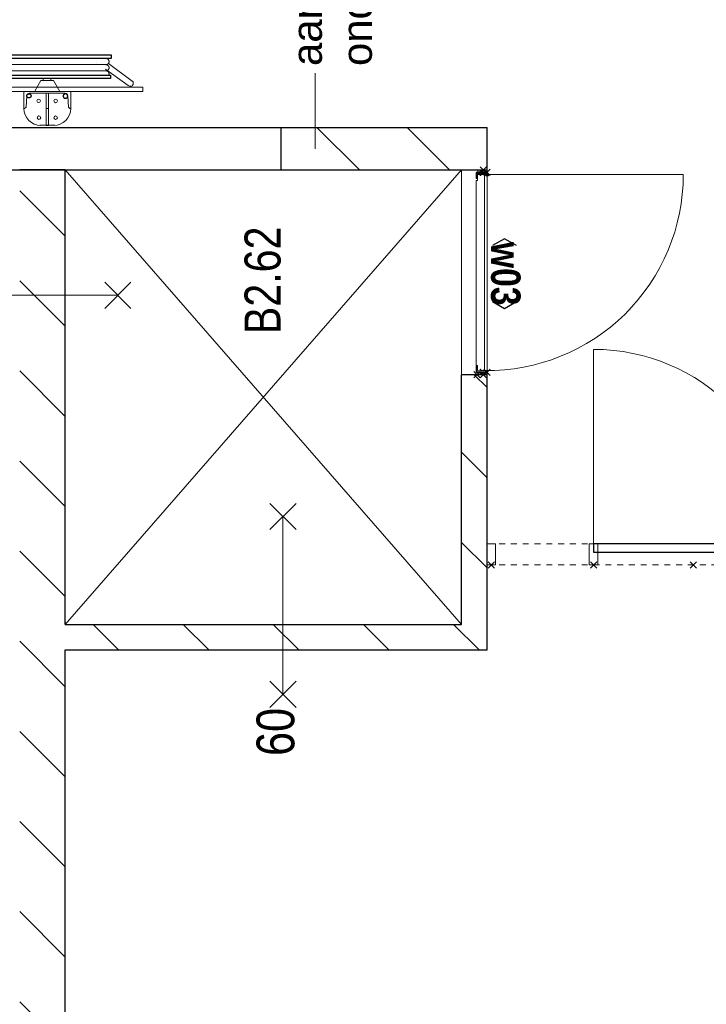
# Model space of a CAD drawing. Header units: millimetres. Extents: x -46954 to 169732, y -26853 to 94136.
# Tile 5 of 174: x -4763 to -1531, y -22517 to -17881. Entities that reach past the tile are written whole.
import ezdxf
from ezdxf.enums import TextEntityAlignment as Align

# ---------------------------------------------------------------- set-up
doc = ezdxf.new("R2010")
doc.units = ezdxf.units.MM
doc.header["$LTSCALE"] = 400
doc.header["$PDMODE"] = 3
doc.header["$PDSIZE"] = 15
doc.linetypes.add('STYLE_02', pattern=[0.694427, 0.486069, -0.208359])
doc.linetypes.add('STYLE_21', pattern=[0.138889, 0.069444, -0.069444])
for name, color, linetype, lineweight in [('BA-Brandveiligheid', 7, 'Continuous', 15), ('Binnenkozijnen', 140, 'Continuous', 15), ('Interieur-deur', 43, 'Continuous', 9), ('Interieur-systeemwand glas', 140, 'STYLE_21', 15), ('Kozijnmerken', 43, 'Continuous', 9), ('mat-afdichting', 9, 'Continuous', 5), ('mat-aluminium', 140, 'Continuous', 15), ('mat-beton (ihwg)', 5, 'Continuous', 25), ('mat-kalkzandsteen', 5, 'Continuous', 25), ('mat-multiplex-hor', 140, 'Continuous', 15), ('mat-spuitwerk_marmo', 43, 'STYLE_02', 20), ('mat-staal', 5, 'Continuous', 25), ('None', 7, 'Continuous', 9), ('Ruimtenummers', 5, 'Continuous', 25), ('Tekst', 140, 'Continuous', 15)]:
    doc.layers.add(name, color=color, linetype=linetype, lineweight=lineweight)
doc.styles.add('Arial', font='arial.ttf', dxfattribs={"height": 176.388889})
doc.styles.add('Arial Narrow', font='ARIALN.TTF', dxfattribs={"height": 222.25})
doc.styles.add('Arial Narrow (bold)', font='ARIALNB.TTF', dxfattribs={"height": 172.861111})

# ---------------------------------------------------------------- blocks, each defined once
blk = doc.blocks.new('*X294')
at = {"layer": 'None', "lineweight": 9}
for p, q in [((-50108.9, -894.3), (-49908.9, -694.3)), ((-50108.9, -1318.6), (-49908.9, -1118.6))]:
    blk.add_line(p, q, dxfattribs=at)
blk = doc.blocks.new('*X811')
at = {"layer": 'None', "lineweight": 9}
for p, q in [((-52368.9, 239.8), (-52248.9, 359.8)), ((-52368.9, -184.5), (-52248.9, -64.5)), ((-52368.9, -608.7), (-52248.9, -488.7)), ((-52368.9, -1033), (-52248.9, -913)), ((-52368.9, -1457.3), (-52248.9, -1337.3))]:
    blk.add_line(p, q, dxfattribs=at)
blk = doc.blocks.new('*X1067')
at = {"layer": 'None', "lineweight": 9}
for p, q in [((-51982.4, -1495), (-51862.4, -1375)), ((-51558.2, -1495), (-51438.2, -1375)), ((-51133.9, -1495), (-51072.9, -1434))]:
    blk.add_line(p, q, dxfattribs=at)
blk = doc.blocks.new('*U1068')
at = {"layer": 'None', "color": 43, "linetype": 'Continuous', "lineweight": 9}
for p, q in [((-50108.9, 491), (-52248.9, -1375)), ((-52248.9, 491), (-50108.9, -1375))]:
    blk.add_line(p, q, dxfattribs=at)
blk = doc.blocks.new('060min X')
at = {"layer": 'BA-Brandveiligheid', "color": 7, "linetype": 'Continuous', "lineweight": 15}
for p, q in [((-480.2, 61.7), (-356.7, -61.7)), ((-480.2, -61.7), (-356.7, 61.7)), ((480.2, 61.7), (356.7, -61.7)), ((480.2, -61.7), (356.7, 61.7)), ((-418.5, 0), (418.5, 0))]:
    blk.add_line(p, q, dxfattribs=at)
at = {"layer": 'BA-Brandveiligheid', "color": 43, "insert": (-709.2, 124.2), "char_height": 177.8, "attachment_point": 1, "style": 'Arial Narrow'}
blk.add_mtext('60', dxfattribs=at)
blk = doc.blocks.new('*U17')
at = {"layer": 'None', "color": 140, "linetype": 'Continuous', "lineweight": 15, "flags": 128}
blk.add_lwpolyline([(-21.4, 110), (58.6, 110), (58.6, 106.7, -0.391021), (52.6, 100.2), (-0.9, 95.9, 0.391021), (-12.4, 83.5), (-12.4, -83.5, 0.391021), (-0.9, -95.9), (52.6, -100.2, -0.391021), (58.6, -106.7), (58.6, -110), (-21.4, -110)], format="xyb", close=True, dxfattribs=at)
blk = doc.blocks.new('*U18')
at = {"layer": 'None', "color": 253, "linetype": 'Continuous', "lineweight": 5}
for p, q in [((96.625, -278), (96.625, 266)), ((125.704, -278), (125.704, 266)), ((50.42, -31.849), (50.42, 29))]:
    blk.add_line(p, q, dxfattribs=at)
at = {"layer": 'None', "color": 140, "linetype": 'Continuous', "lineweight": 15}
for p, q in [((50.42, 29), (1.453, 57.31)), ((0, -61), (50.42, -31.849))]:
    blk.add_line(p, q, dxfattribs=at)
at = {"layer": 'None', "color": 92, "linetype": 'Continuous', "lineweight": 25}
for points in [[(60.916, 296), (76.476, 296), (76.476, -300), (60.916, -300)], [(154.785, 296), (171.344, 296), (171.344, -302), (154.785, -302)]]:
    blk.add_lwpolyline(points, close=True, dxfattribs=at)
at = {"layer": 'None', "color": 253, "linetype": 'Continuous', "lineweight": 5}
blk.add_lwpolyline([(50.929, 18), (60.916, 18), (60.916, -18), (50.929, -18)], close=True, dxfattribs=at)
for points, knots in [([(96.866, 264), (96.866, 268.997), (93.792, 272.9335), (90.718, 276.87), (85.875, 278.0735), (81.032, 279.277), (76.476, 277.238)], [0, 0, 0, 0.333549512, 0.333549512, 0.666828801, 0.666828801, 1, 1, 1]), ([(125.825, 264), (125.825, 267.886), (123.8855, 271.2505), (121.946, 274.615), (118.586, 276.5575), (115.226, 278.5), (107.466, 278.5), (104.106, 276.5575), (100.746, 274.615), (98.806, 271.2505), (96.866, 267.886), (96.866, 264)], [0, 0, 0, 0.166769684, 0.166769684, 0.333423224, 0.333423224, 0.499994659, 0.666566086, 0.666566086, 0.833226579, 0.833226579, 1, 1, 1]), ([(154.785, 264), (154.785, 267.886), (152.845, 271.2505), (150.905, 274.615), (147.5455, 276.5575), (144.186, 278.5), (140.306, 278.5), (136.426, 278.5), (133.066, 276.5575), (129.706, 274.615), (127.7655, 271.2505), (125.825, 267.886), (125.825, 264)], [0, 0, 0, 0.166772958, 0.166772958, 0.333424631, 0.333424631, 0.499985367, 0.499985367, 0.666556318, 0.666556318, 0.833223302, 0.833223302, 1, 1, 1]), ([(76.477, -291.432), (81.039, -293.343), (85.8175, -292.072), (90.596, -290.801), (93.6105, -286.876), (96.625, -282.951), (96.625, -278)], [0, 0, 0, 0.333165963, 0.333165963, 0.666458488, 0.666458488, 1, 1, 1]), ([(96.625, -278), (96.625, -281.901), (98.573, -285.2795), (100.521, -288.658), (103.895, -290.609), (107.269, -292.56), (111.165, -292.56), (115.061, -292.56), (118.435, -290.609), (121.809, -288.658), (123.7565, -285.2795), (125.704, -281.901), (125.704, -278)], [0, 0, 0, 0.166754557, 0.166754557, 0.333426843, 0.333426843, 0.500005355, 0.500005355, 0.666583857, 0.666583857, 0.833249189, 0.833249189, 1, 1, 1]), ([(125.704, -278), (125.704, -281.901), (127.6525, -285.2795), (129.601, -288.658), (132.975, -290.609), (136.349, -292.56), (140.245, -292.56), (144.141, -292.56), (147.5145, -290.609), (150.888, -288.658), (152.836, -285.2795), (154.784, -281.901), (154.784, -278)], [0, 0, 0, 0.166757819, 0.166757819, 0.333436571, 0.333436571, 0.500014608, 0.500014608, 0.666582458, 0.666582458, 0.833245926, 0.833245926, 1, 1, 1])]:
    blk.add_open_spline(points, degree=2, knots=knots, dxfattribs=at)
blk = doc.blocks.new('BSH')
at = {"layer": 'None', "color": 140, "linetype": 'Continuous', "lineweight": 15}
for p, q in [((0, -61), (0, 111.155)), ((-159.8585, -36.7557), (-159.8585, 32.756)), ((-80, -6.8893), (-80, 2.8892))]:
    blk.add_line(p, q, dxfattribs=at)
at = {"layer": 'None', "color": 253, "linetype": 'Continuous', "lineweight": 5}
for p, q in [((27.7468, -383.0008), (105.0969, -276.5164)), ((135.277, -233.0824), (136.142, -233.8294)), ((130.6676, -289.4337), (48.7568, -402.0618))]:
    blk.add_line(p, q, dxfattribs=at)
at = {"layer": 'None', "color": 140, "linetype": 'Continuous', "lineweight": 15}
for points in [[(20, 469.75), (82, 469.75), (82, 382.75), (20, 382.75)], [(0, 448), (20, 448), (20, -452), (0, -452)], [(-160, 2.8892), (-9, 2.8892), (-9, -6.8893), (-160, -6.8893)]]:
    blk.add_lwpolyline(points, close=True, dxfattribs=at)
at = {"layer": 'None', "color": 8, "linetype": 'Continuous', "lineweight": 5}
for centre in [(-44.5, 38.775), (-124, 37.275), (-124, -41.275), (-45, -41.275)]:
    blk.add_circle(centre, 8.5, dxfattribs=at)
at = {"layer": 'None', "color": 140, "linetype": 'Continuous', "lineweight": 15}
for centre, start, end in [((-80, 28), 90, 180), ((-80, -32), 180, 270)]:
    blk.add_arc(centre, 80, start, end, dxfattribs=at)
at = {"layer": 'None', "color": 9, "linetype": 'Continuous', "lineweight": 5}
blk.add_arc((38.2528, -392.5302), 14.18399, 137.79060093, 325.77092307, dxfattribs=at)
at = {"layer": 'None', "color": 92, "linetype": 'Continuous', "lineweight": 25}
for points, knots in [([(-11.70075, 86.5025), (-12.2626, 89.0317), (-14.0137, 90.9408), (-15.7648, 92.8499), (-18.23575, 93.6275), (-20.7067, 94.4051), (-23.236, 93.84325), (-25.7653, 93.2814), (-27.67445, 91.53015), (-29.5836, 89.7789), (-30.36125, 87.3079), (-31.1389, 84.8369), (-30.57705, 82.3077), (-30.0152, 79.7785), (-28.26385, 77.8694), (-26.5125, 75.9603), (-24.0415, 75.1827), (-21.5705, 74.4051), (-19.0412, 74.96695), (-16.5119, 75.5288), (-14.60305, 77.28005), (-12.6942, 79.0313), (-11.91655, 81.5023), (-11.1389, 83.9733), (-11.70075, 86.5025)], [0, 0, 0, 0.0833344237, 0.0833344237, 0.1666618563, 0.1666618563, 0.2499968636, 0.2499968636, 0.3333348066, 0.3333348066, 0.4166657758, 0.4166657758, 0.5000000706, 0.5000000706, 0.583336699, 0.583336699, 0.666668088, 0.666668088, 0.7500039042, 0.7500039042, 0.8333377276, 0.8333377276, 0.9166657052, 0.9166657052, 1, 1, 1]), ([(-11.75695, -89.71225), (-12.375, -92.4944), (-14.3012, -94.5944), (-16.2274, -96.6944), (-18.94545, -97.54975), (-21.6635, -98.4051), (-24.4457, -97.78705), (-27.2279, -97.169), (-29.328, -95.24265), (-31.4281, -93.3163), (-32.2835, -90.5982), (-33.1389, -87.8801), (-32.52085, -85.09795), (-31.9028, -82.3158), (-29.97635, -80.2158), (-28.0499, -78.1158), (-25.3318, -77.26045), (-22.6137, -76.4051), (-19.83145, -77.02315), (-17.0492, -77.6412), (-14.94945, -79.56755), (-12.8497, -81.4939), (-11.9943, -84.212), (-11.1389, -86.9301), (-11.75695, -89.71225)], [0, 0, 0, 0.083334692, 0.083334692, 0.1666618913, 0.1666618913, 0.2499964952, 0.2499964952, 0.3333343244, 0.3333343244, 0.4166651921, 0.4166651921, 0.4999998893, 0.4999998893, 0.5833365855, 0.5833365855, 0.6666673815, 0.6666673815, 0.7500034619, 0.7500034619, 0.8333376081, 0.8333376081, 0.9166653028, 0.9166653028, 1, 1, 1])]:
    blk.add_open_spline(points, degree=2, knots=knots, dxfattribs=at)
at = {"layer": 'None', "color": 7}
blk.add_blockref('*U18', (0, 0), dxfattribs=at)
at = {"layer": 'None', "color": 140, "rotation": 180}
blk.add_blockref('*U17', (-21.4, -2), dxfattribs=at)
blk = doc.blocks.new('*U1140')
at = {"layer": 'None', "color": 43, "linetype": 'Continuous', "lineweight": 9}
for p, q in [((-50108.9, -1451), (-50118.9, -1484.8)), ((-50108.9, -1484.8), (-50118.9, -1451))]:
    blk.add_line(p, q, dxfattribs=at)
blk.add_lwpolyline([(-50118.9, -1451), (-50108.9, -1451), (-50108.9, -1484.8), (-50118.9, -1484.8)], close=True, dxfattribs=at)
blk = doc.blocks.new('*X1141')
at = {"layer": 'None', "lineweight": 9}
blk.add_line((-50122.9, -1474), (-50118.9, -1470), dxfattribs=at)
blk = doc.blocks.new('*U1142')
at = {"layer": 'None', "color": 43, "linetype": 'Continuous', "lineweight": 9}
for p, q in [((-51072.9, -1451), (-51062.9, -1485.8)), ((-51072.9, -1485.8), (-51062.9, -1451))]:
    blk.add_line(p, q, dxfattribs=at)
blk.add_lwpolyline([(-51072.9, -1451), (-51062.9, -1451), (-51062.9, -1485.8), (-51072.9, -1485.8)], close=True, dxfattribs=at)
blk = doc.blocks.new('*U1143')
at = {"layer": 'mat-afdichting', "lineweight": 5}
for points in [[(-51037.9, -1447.4), (-51049.9, -1447.4), (-51049.9, -1449.6), (-51037.9, -1449.6)], [(-50143.9, -1447.4), (-50131.9, -1447.4), (-50131.9, -1449.6), (-50143.9, -1449.6)]]:
    blk.add_lwpolyline(points, close=True, dxfattribs=at)
at = {"layer": 'mat-aluminium', "lineweight": 15}
blk.add_lwpolyline([(-51058.9, -1463.9), (-51062.9, -1463.9), (-51062.9, -1478.9), (-51058.9, -1478.9)], close=True, dxfattribs=at)
at = {"layer": 'mat-multiplex-hor', "lineweight": 15, "flags": 128}
for points in [[(-51047, -1464.9), (-51053, -1464.9), (-51053.9, -1483.4), (-50128, -1483.4), (-50129.2, -1464.9), (-50136.7, -1464.9)], [(-50136.7, -1461.9), (-50129.4, -1461.9), (-50130.1, -1449.6), (-50158.1, -1449.6), (-50158.1, -1443.4), (-51029.9, -1443.4), (-51029.9, -1449.6), (-51052.2, -1449.6), (-51052.8, -1461.9), (-51047, -1461.9)]]:
    blk.add_lwpolyline(points, dxfattribs=at)
at = {"layer": 'mat-spuitwerk_marmo', "lineweight": 20}
blk.add_circle((-50130.9, -1495.7), 4, dxfattribs=at)
at = {"layer": 'mat-staal', "lineweight": 5, "flags": 128}
for points in [[(-51057.9, -1443.4, 0.414214), (-51062.9, -1448.4), (-51063, -1491.8), (-51063, -1493.5), (-51059, -1493.5), (-51059, -1491.8), (-51058.9, -1448.4), (-51058.9, -1448.4, -0.414214), (-51057.9, -1447.4), (-51032.9, -1447.4), (-51032.9, -1443.4)], [(-50123.9, -1443.4, -0.414214), (-50118.9, -1448.4), (-50118.9, -1491.8), (-50118.9, -1493.5), (-50122.9, -1493.5), (-50122.9, -1491.8), (-50122.9, -1448.4), (-50122.9, -1448.4, 0.414214), (-50123.9, -1447.4), (-50148.9, -1447.4), (-50148.9, -1443.4)]]:
    blk.add_lwpolyline(points, format="xyb", close=True, dxfattribs=at)
at = {"layer": 'None', "color": 43, "linetype": 'Continuous', "lineweight": 9}
blk.add_line((-50130.9, -1495.7), (-50130.9, -2418.3), dxfattribs=at)
at = {"layer": 'None', "color": 92, "linetype": 'Continuous', "lineweight": 25, "flags": 128}
for points in [[(-51047.9, -1462.6), (-51052.9, -1462.6)], [(-51052.9, -1464.6), (-51047.9, -1464.6), (-51047.9, -1462.6)], [(-50129.1, -1462.6), (-50134.1, -1462.6)], [(-50134.1, -1464.6), (-50129.1, -1464.6), (-50129.1, -1462.6)]]:
    blk.add_lwpolyline(points, dxfattribs=at)
at = {"layer": 'None', "color": 43, "linetype": 'Continuous', "lineweight": 9}
for points in [[(-50136, -1493.2), (-50137.8, -1491.6), (-50130.5, -1483.1), (-50132.2, -1450.2), (-50129.8, -1450.1), (-50128, -1484)], [(-50125.4, -1449.7), (-50123, -1449.7), (-50123, -1496.8), (-50125.4, -1496.8)]]:
    blk.add_lwpolyline(points, close=True, dxfattribs=at)
at = {"layer": 'None', "color": 140, "linetype": 'Continuous', "lineweight": 15}
blk.add_circle((-50130.9, -1495.7), 8, dxfattribs=at)
at = {"layer": 'None', "color": 43, "linetype": 'Continuous', "lineweight": 9}
blk.add_arc((-50130.9, -1495.7), 922.6, 179.2903, 270, dxfattribs=at)
at = {"layer": 'None', "color": 8, "linetype": 'Continuous', "lineweight": 5}
for p in [(-51072.9, -1447.4), (-51072.9, -1477.4), (-50108.9, -1477.4), (-51062, -1495), (-50119.9, -1495)]:
    blk.add_point(p, dxfattribs=at)
at = {"layer": 'mat-staal'}
blk.add_blockref('*X1141', (0, 0), dxfattribs=at)
at = {"layer": 'None', "color": 7}
for name in ['*U1142', '*U1140']:
    blk.add_blockref(name, (0, 0), dxfattribs=at)
blk = doc.blocks.new('Kozijnmerk 50')
at = {"layer": 'Kozijnmerken', "color": 92, "linetype": 'Continuous', "lineweight": 25}
for points in [[(-132.2, 50.6), (-164.8, -5.8), (-132.2, -62.1)], [(132.2, 50.6), (164.8, -5.8), (132.2, -62.1)]]:
    blk.add_lwpolyline(points, dxfattribs=at)
at = {"layer": 'None', "color": 43, "style": 'Arial Narrow (bold)'}
blk.add_attdef('merk', text='', height=138.3, dxfattribs=at).set_placement((0, 0), align=Align.MIDDLE_CENTER)
blk = doc.blocks.new('*X1144')
at = {"layer": 'None', "lineweight": 9}
for p, q in [((-54239.1, 491), (-54025.1, 705)), ((-53814.8, 491), (-53600.8, 705)), ((-53390.5, 491), (-53176.5, 705)), ((-52966.3, 491), (-52752.3, 705)), ((-52542, 491), (-52328, 705)), ((-52117.7, 491), (-51903.7, 705)), ((-51693.5, 491), (-51479.5, 705)), ((-51269.2, 491), (-51055.2, 705)), ((-50845, 491), (-50631, 705)), ((-50420.7, 491), (-50206.7, 705))]:
    blk.add_line(p, q, dxfattribs=at)
blk = doc.blocks.new('060min Y')
at = {"layer": 'BA-Brandveiligheid', "color": 7, "linetype": 'Continuous', "lineweight": 15}
for p, q in [((-61.7, 480.2), (61.7, 356.7)), ((61.7, 480.2), (-61.7, 356.7)), ((0, -418.5), (0, 418.5)), ((-61.7, -480.2), (61.7, -356.7)), ((61.7, -480.2), (-61.7, -356.7))]:
    blk.add_line(p, q, dxfattribs=at)
at = {"layer": 'BA-Brandveiligheid', "color": 43, "insert": (-89.5, 813), "char_height": 177.8, "attachment_point": 1, "style": 'Arial Narrow'}
blk.add_mtext('60', dxfattribs=at)
blk = doc.blocks.new('Deur systeemwand 915')
at = {"layer": 'Interieur-deur', "color": 140, "linetype": 'Continuous', "lineweight": 15}
blk.add_line((0, 1015), (0, 100), dxfattribs=at)
at = {"layer": 'Interieur-deur', "color": 92, "linetype": 'Continuous', "lineweight": 25}
blk.add_lwpolyline([(-915, 100), (0, 100), (0, 60), (-915, 60)], close=True, dxfattribs=at)
at = {"layer": 'Interieur-deur', "color": 140, "linetype": 'Continuous', "lineweight": 15}
blk.add_arc((0, 100), 915, 90, 180, dxfattribs=at)
blk = doc.blocks.new('systeemwandstijl 950 hoh')
at = {"layer": 'Interieur-systeemwand glas', "color": 43, "linetype": 'Continuous', "lineweight": 9}
blk.add_lwpolyline([(0, 20), (100, 20), (100, -20), (0, -20)], close=True, dxfattribs=at)
at = {"layer": 'Interieur-systeemwand glas', "color": 43, "linetype": 'Continuous', "lineweight": 15}
for p in [(0, 950), (0, 0)]:
    blk.add_point(p, dxfattribs=at)
blk = doc.blocks.new('*U1146')
at = {"layer": 'Interieur-systeemwand glas', "lineweight": 15}
for p, q in [((-51968.9, -1496), (-51968.9, -4866)), ((-51868.9, -1496), (-51868.9, -4866))]:
    blk.add_line(p, q, dxfattribs=at)
at = {"layer": 'Interieur-systeemwand glas', "color": 7, "xscale": -1}
for name, p, rotation in [('systeemwandstijl 950 hoh', (-51968.9, -1515), 180), ('systeemwandstijl 950 hoh', (-51968.9, -1996), 180), ('Deur systeemwand 915', (-51968.9, -1996), 270), ('systeemwandstijl 950 hoh', (-51968.9, -2911), 180)]:
    blk.add_blockref(name, p, dxfattribs=dict(at, rotation=rotation))
at = {"layer": 'Interieur-systeemwand glas', "color": 7}
for p in [(-51968.9, -3878.5), (-51968.9, -4846)]:
    blk.add_blockref('systeemwandstijl 950 hoh', p, dxfattribs=at)

msp = doc.modelspace()

# ---------------------------------------------------------------- linework, layer by layer
at = {"linetype": 'Continuous', "lineweight": 0, "flags": 128}
for points in [[(-6762.73324, 12561.57274), (-4762.73324, 12561.57274), (-4762.73324, 10313.07274), (915.26676, 10313.07274), (915.26676, -23953.42726), (-4548.73324, -23953.42726), (-4548.73324, -20848.42726), (-2562.73324, -20848.42726), (-2562.73324, -18388.42726), (-6976.73324, -18388.42726), (-6976.73324, -23953.42726), (-12337.73324, -23953.42726), (-12337.73324, -1838.42726), (-6762.73324, -1838.42726), (-6762.73324, 12561.57274)], [(-6976.73324, -23953.42726), (-6976.73324, -18388.42726), (-2562.73324, -18388.42726), (-2562.73324, -20848.42726), (-4548.73324, -20848.42726), (-4548.73324, -23953.42726), (-6976.73324, -23953.42726)]]:
    msp.add_lwpolyline(points, dxfattribs=at)
at = {"layer": 'mat-beton (ihwg)', "lineweight": 25}
for p, q in [((-5232.73324, -18388.42726), (-3532.73324, -18388.42726)), ((-3532.73324, -18588.42726), (-3532.73324, -18388.42726)), ((-5232.73324, -18588.42726), (-3532.73324, -18588.42726))]:
    msp.add_line(p, q, dxfattribs=at)
at = {"layer": 'mat-kalkzandsteen', "lineweight": 25}
for p, q in [((-3532.73324, -18388.42726), (-2562.73324, -18388.42726)), ((-3532.73324, -18588.42726), (-3532.73324, -18388.42726)), ((-2562.73324, -18588.42726), (-2562.73324, -18388.42726)), ((-4548.73324, -18588.42726), (-4762.73324, -18588.42726)), ((-4548.73324, -20728.42726), (-4548.73324, -18588.42726)), ((-3532.73324, -18588.42726), (-2562.73324, -18588.42726)), ((-2562.73324, -19552.42726), (-2682.73324, -19552.42726)), ((-2682.73324, -20728.42726), (-2682.73324, -19552.42726)), ((-2562.73324, -20848.42726), (-2562.73324, -19552.42726)), ((-4548.73324, -20728.42726), (-2682.73324, -20728.42726)), ((-4548.73324, -20848.42726), (-2562.73324, -20848.42726)), ((-4548.73324, -23953.42726), (-4548.73324, -20848.42726))]:
    msp.add_line(p, q, dxfattribs=at)
at = {"layer": 'None', "lineweight": 9}
msp.add_line((-3371.57282, -18132.42726), (-3371.57282, -18488.42726), dxfattribs=at)
at = {"layer": 'None', "color": 8, "linetype": 'Continuous', "lineweight": 5}
msp.add_line((-2682.73324, -19552.42726), (-2682.73324, -18588.42726), dxfattribs=at)

# ---------------------------------------------------------------- block references
at = {"layer": 'Binnenkozijnen', "color": 7, "rotation": 90}
msp.add_blockref('*U1146', (-4057.73324, 31520.51338), dxfattribs=at)
at = {"layer": 'Kozijnmerken', "color": 7, "rotation": 270}
msp.add_blockref('Kozijnmerk 50', (-2474.68069, -19077.15221), dxfattribs=at).add_auto_attribs({'merk': 'w03'})
at = {"layer": 'mat-kalkzandsteen', "rotation": 90}
for name in ['*X294', '*X1144', '*X1067', '*X811']:
    msp.add_blockref(name, (-4057.73324, 31520.51338), dxfattribs=at)
at = {"layer": 'None', "color": 7, "rotation": 90}
for name, p in [('BSH', (-4634.73324, -18218.56876)), ('*U1143', (-4057.73324, 31520.51338)), ('*U1068', (-4057.73324, 31520.51338))]:
    msp.add_blockref(name, p, dxfattribs=at)
at = {"layer": 'Tekst', "color": 7, "rotation": 90}
for name, p in [('060min Y', (-4719.27324, -19178.42326)), ('060min X', (-3523.73324, -20638.42726))]:
    msp.add_blockref(name, p, dxfattribs=at)

# ---------------------------------------------------------------- texts
at = {"layer": 'None', "color": 140, "insert": (-3481.4211, -18099.14918), "char_height": 141.1111111, "attachment_point": 1, "rotation": 90, "style": 'Arial'}
msp.add_mtext('aanhelen conform \\Ponderliggende verdiepingen', dxfattribs=at)
at = {"layer": 'Ruimtenummers', "insert": (-3704.37727, -19361.89504), "char_height": 169.333333, "attachment_point": 1, "rotation": 90, "style": 'Arial Narrow'}
msp.add_mtext('B2.62', dxfattribs=at)

doc.saveas('drawing.dxf')
